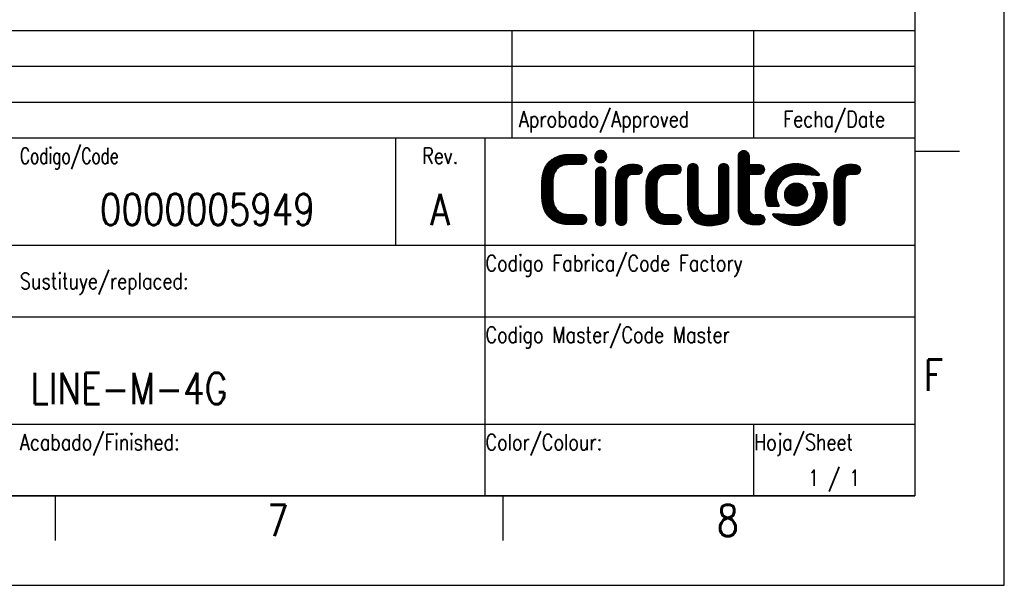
# Model space of a CAD drawing. Header units: millimetres. Extents: x 0 to 420, y 0 to 297.
# Tile 10 of 20: x 310 to 420, y 0 to 63. Entities that reach past the tile are written whole.
import ezdxf

# ---------------------------------------------------------------- set-up
doc = ezdxf.new("R2010")
doc.units = ezdxf.units.MM
doc.header["$LTSCALE"] = 23.1
doc.layers.get('0').update_dxf_attribs({"linetype": 'CONTINUOUS'})
doc.styles.get("Standard").update_dxf_attribs({"font": 'SIMPLEX.SHX', "width": 0.8})
doc.styles.add('TEXTSTYLE_2', font='SIMPLEX.SHX', dxfattribs={"width": 0.7})

msp = doc.modelspace()

# ---------------------------------------------------------------- hatches: boundary and pattern name
h = msp.add_hatch()
h.set_pattern_fill('XSEC0001', color=8, scale=0.03125, angle=45, style=0, pattern_type=0)
h.set_pattern_definition([(45, (0, 0), (-0.022097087, 0.022097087), [])])
edge = h.paths.add_edge_path()
edge.add_spline(control_points=[(374.327, 46.121), (374.327, 46.292), (374.386, 46.436), (374.506, 46.552), (374.625, 46.668), (374.764, 46.727), (374.926, 46.727), (375.094, 46.727), (375.234, 46.668), (375.345, 46.552), (375.456, 46.436), (375.512, 46.292), (375.512, 46.121), (375.512, 46.121), (375.512, 40.8), (375.512, 40.8), (375.512, 40.629), (375.456, 40.485), (375.345, 40.37), (375.234, 40.253), (375.094, 40.194), (374.926, 40.194), (374.764, 40.194), (374.625, 40.253), (374.506, 40.37), (374.386, 40.485), (374.327, 40.629), (374.327, 40.8), (374.327, 40.8), (374.327, 46.121), (374.327, 46.121)], knot_values=[0, 0, 0, 0, 1, 1, 1, 2, 2, 2, 3, 3, 3, 4, 4, 4, 5, 5, 5, 6, 6, 6, 7, 7, 7, 8, 8, 8, 9, 9, 9, 10, 10, 10, 10], degree=3, periodic=0)
edge = h.paths.add_edge_path()
edge.add_spline(control_points=[(375.593, 47.915), (375.593, 47.729), (375.527, 47.57), (375.397, 47.437), (375.267, 47.306), (375.11, 47.24), (374.926, 47.24), (374.741, 47.24), (374.584, 47.306), (374.454, 47.437), (374.323, 47.57), (374.259, 47.729), (374.259, 47.915), (374.259, 48.102), (374.323, 48.261), (374.454, 48.393), (374.584, 48.525), (374.741, 48.591), (374.926, 48.591), (375.11, 48.591), (375.267, 48.525), (375.397, 48.393), (375.527, 48.261), (375.593, 48.102), (375.593, 47.915)], knot_values=[0, 0, 0, 0, 0.3527778, 0.3527778, 0.3527778, 0.7055556, 0.7055556, 0.7055556, 1.0583333, 1.0583333, 1.0583333, 1.4111111, 1.4111111, 1.4111111, 1.7638889, 1.7638889, 1.7638889, 2.1166667, 2.1166667, 2.1166667, 2.4694444, 2.4694444, 2.4694444, 2.8222222, 2.8222222, 2.8222222, 2.8222222], degree=3, periodic=0)
edge = h.paths.add_edge_path()
edge.add_spline(control_points=[(388.064, 46.517), (388.064, 46.688), (388.12, 46.831), (388.231, 46.948), (388.342, 47.064), (388.482, 47.122), (388.651, 47.122), (388.819, 47.122), (388.961, 47.064), (389.076, 46.948), (389.191, 46.831), (389.249, 46.688), (389.249, 46.517), (389.249, 46.517), (389.249, 41.207), (389.249, 41.207), (389.249, 41.044), (389.203, 40.899), (389.111, 40.771), (389.019, 40.643), (388.896, 40.551), (388.743, 40.497), (388.168, 40.295), (387.566, 40.194), (386.937, 40.194), (386.599, 40.194), (386.287, 40.245), (385.999, 40.345), (385.711, 40.446), (385.46, 40.605), (385.246, 40.823), (385.038, 41.033), (384.885, 41.283), (384.785, 41.574), (384.685, 41.865), (384.636, 42.185), (384.636, 42.535), (384.636, 42.535), (384.636, 46.517), (384.636, 46.517), (384.636, 46.688), (384.693, 46.831), (384.808, 46.948), (384.923, 47.064), (385.065, 47.122), (385.234, 47.122), (385.395, 47.122), (385.533, 47.064), (385.648, 46.948), (385.763, 46.831), (385.821, 46.688), (385.821, 46.517), (385.821, 46.517), (385.821, 42.442), (385.821, 42.442), (385.821, 42.077), (385.918, 41.797), (386.114, 41.604), (386.309, 41.409), (386.584, 41.312), (386.937, 41.312), (387.328, 41.312), (387.703, 41.359), (388.064, 41.452), (388.064, 41.452), (388.064, 46.517), (388.064, 46.517)], knot_values=[0, 0, 0, 0, 1, 1, 1, 2, 2, 2, 3, 3, 3, 4, 4, 4, 5, 5, 5, 6, 6, 6, 7, 7, 7, 8, 8, 8, 9, 9, 9, 10, 10, 10, 11, 11, 11, 12, 12, 12, 13, 13, 13, 14, 14, 14, 15, 15, 15, 16, 16, 16, 17, 17, 17, 18, 18, 18, 19, 19, 19, 20, 20, 20, 21, 21, 21, 22, 22, 22, 22], degree=3, periodic=0)
edge = h.paths.add_edge_path()
edge.add_spline(control_points=[(373.184, 41.289), (373.07, 41.396), (372.93, 41.45), (372.762, 41.45), (372.762, 41.45), (371.353, 41.45), (371.353, 41.45), (371.353, 41.45), (371.333, 41.45), (371.333, 41.45), (371.333, 41.45), (371.333, 41.449), (371.333, 41.449), (370.773, 41.449), (370.342, 41.62), (370.039, 41.962), (369.736, 42.304), (369.585, 42.758), (369.585, 43.324), (369.585, 43.324), (369.585, 45.132), (369.585, 45.132), (369.585, 45.698), (369.736, 46.152), (370.039, 46.494), (370.342, 46.835), (370.773, 47.007), (371.333, 47.007), (371.333, 47.007), (371.333, 47.006), (371.333, 47.006), (371.333, 47.006), (371.354, 47.006), (371.354, 47.006), (371.354, 47.006), (372.762, 47.006), (372.762, 47.006), (372.937, 47.006), (373.079, 47.057), (373.19, 47.161), (373.266, 47.233), (373.313, 47.323), (373.337, 47.429), (373.348, 47.477), (373.355, 47.527), (373.355, 47.582), (373.355, 47.744), (373.299, 47.878), (373.184, 47.987), (373.07, 48.094), (372.93, 48.148), (372.762, 48.148), (372.762, 48.148), (371.333, 48.148), (371.333, 48.148), (370.888, 48.148), (370.484, 48.076), (370.12, 47.933), (369.755, 47.788), (369.443, 47.585), (369.182, 47.321), (368.921, 47.057), (368.72, 46.739), (368.578, 46.366), (368.436, 45.993), (368.365, 45.581), (368.365, 45.132), (368.365, 45.132), (368.365, 43.324), (368.365, 43.324), (368.365, 42.874), (368.436, 42.462), (368.578, 42.09), (368.72, 41.717), (368.921, 41.398), (369.182, 41.134), (369.443, 40.871), (369.755, 40.667), (370.12, 40.523), (370.484, 40.379), (370.888, 40.308), (371.333, 40.308), (371.333, 40.308), (372.762, 40.308), (372.762, 40.308), (372.937, 40.308), (373.079, 40.36), (373.19, 40.464), (373.3, 40.567), (373.355, 40.707), (373.355, 40.885), (373.355, 40.936), (373.348, 40.982), (373.337, 41.027), (373.312, 41.127), (373.263, 41.215), (373.184, 41.289)], knot_values=[0, 0, 0, 0, 0.3527778, 0.3527778, 0.3527778, 0.7055556, 0.7055556, 0.7055556, 1.0583333, 1.0583333, 1.0583333, 1.4111111, 1.4111111, 1.4111111, 1.7638889, 1.7638889, 1.7638889, 2.1166667, 2.1166667, 2.1166667, 2.4694444, 2.4694444, 2.4694444, 2.8222222, 2.8222222, 2.8222222, 3.175, 3.175, 3.175, 3.5277778, 3.5277778, 3.5277778, 3.8805556, 3.8805556, 3.8805556, 4.2333333, 4.2333333, 4.2333333, 4.5861111, 4.5861111, 4.5861111, 4.9388889, 4.9388889, 4.9388889, 5.2916667, 5.2916667, 5.2916667, 5.6444444, 5.6444444, 5.6444444, 5.9972222, 5.9972222, 5.9972222, 6.35, 6.35, 6.35, 6.7027778, 6.7027778, 6.7027778, 7.0555556, 7.0555556, 7.0555556, 7.4083333, 7.4083333, 7.4083333, 7.7611111, 7.7611111, 7.7611111, 8.1138889, 8.1138889, 8.1138889, 8.4666667, 8.4666667, 8.4666667, 8.8194444, 8.8194444, 8.8194444, 9.1722222, 9.1722222, 9.1722222, 9.525, 9.525, 9.525, 9.8777778, 9.8777778, 9.8777778, 10.2305556, 10.2305556, 10.2305556, 10.5833333, 10.5833333, 10.5833333, 10.9361111, 10.9361111, 10.9361111, 11.2888889, 11.2888889, 11.2888889, 11.2888889], degree=3, periodic=0)
edge = h.paths.add_edge_path()
edge.add_spline(control_points=[(383.735, 41.268), (383.623, 41.374), (383.485, 41.427), (383.321, 41.427), (383.321, 41.427), (382.387, 41.427), (382.387, 41.427), (382.387, 41.427), (382.316, 41.427), (382.316, 41.427), (382.316, 41.427), (382.316, 41.425), (382.316, 41.425), (381.963, 41.425), (381.689, 41.522), (381.493, 41.716), (381.298, 41.91), (381.2, 42.19), (381.2, 42.556), (381.2, 42.556), (381.2, 44.773), (381.2, 44.773), (381.2, 45.131), (381.298, 45.409), (381.493, 45.607), (381.689, 45.806), (381.963, 45.904), (382.316, 45.904), (382.316, 45.904), (382.327, 45.904), (382.327, 45.904), (382.327, 45.904), (383.308, 45.904), (383.308, 45.904), (383.477, 45.904), (383.615, 45.966), (383.723, 46.067), (383.829, 46.167), (383.883, 46.303), (383.883, 46.476), (383.883, 46.534), (383.873, 46.587), (383.857, 46.638), (383.832, 46.724), (383.786, 46.802), (383.717, 46.868), (383.606, 46.972), (383.47, 47.024), (383.308, 47.024), (383.308, 47.024), (382.316, 47.024), (382.316, 47.024), (381.633, 47.024), (381.077, 46.807), (380.647, 46.371), (380.226, 45.943), (380.015, 45.383), (380.015, 44.691), (380.015, 44.691), (380.015, 42.65), (380.015, 42.65), (380.015, 41.949), (380.226, 41.385), (380.647, 40.959), (381.077, 40.522), (381.633, 40.306), (382.316, 40.306), (382.316, 40.306), (383.321, 40.306), (383.321, 40.306), (383.492, 40.306), (383.632, 40.356), (383.74, 40.458), (383.813, 40.526), (383.859, 40.612), (383.883, 40.713), (383.894, 40.762), (383.902, 40.814), (383.902, 40.872), (383.902, 41.031), (383.847, 41.163), (383.735, 41.268)], knot_values=[0, 0, 0, 0, 0.3527778, 0.3527778, 0.3527778, 0.7055556, 0.7055556, 0.7055556, 1.0583333, 1.0583333, 1.0583333, 1.4111111, 1.4111111, 1.4111111, 1.7638889, 1.7638889, 1.7638889, 2.1166667, 2.1166667, 2.1166667, 2.4694444, 2.4694444, 2.4694444, 2.8222222, 2.8222222, 2.8222222, 3.175, 3.175, 3.175, 3.5277778, 3.5277778, 3.5277778, 3.8805556, 3.8805556, 3.8805556, 4.2333333, 4.2333333, 4.2333333, 4.5861111, 4.5861111, 4.5861111, 4.9388889, 4.9388889, 4.9388889, 5.2916667, 5.2916667, 5.2916667, 5.6444444, 5.6444444, 5.6444444, 5.9972222, 5.9972222, 5.9972222, 6.35, 6.35, 6.35, 6.7027778, 6.7027778, 6.7027778, 7.0555556, 7.0555556, 7.0555556, 7.4083333, 7.4083333, 7.4083333, 7.7611111, 7.7611111, 7.7611111, 8.1138889, 8.1138889, 8.1138889, 8.4666667, 8.4666667, 8.4666667, 8.8194444, 8.8194444, 8.8194444, 9.1722222, 9.1722222, 9.1722222, 9.525, 9.525, 9.525, 9.525], degree=3, periodic=0)
edge = h.paths.add_edge_path()
edge.add_spline(control_points=[(377.814, 40.8), (377.814, 41.11), (377.814, 45.225), (377.814, 45.225), (377.814, 45.622), (378.056, 45.904), (378.484, 45.904), (378.484, 45.904), (378.832, 45.892), (378.991, 45.892), (379.332, 45.892), (379.566, 46.118), (379.566, 46.447), (379.566, 46.775), (379.327, 46.988), (378.991, 47.024), (378.85, 47.039), (378.484, 47.053), (378.484, 47.053), (377.258, 47.053), (376.629, 46.31), (376.629, 45.143), (376.629, 45.143), (376.629, 41.101), (376.629, 40.8), (376.629, 40.493), (376.871, 40.194), (377.22, 40.194), (377.569, 40.194), (377.814, 40.493), (377.814, 40.8)], knot_values=[0, 0, 0, 0, 1, 1, 1, 2, 2, 2, 3, 3, 3, 4, 4, 4, 5, 5, 5, 6, 6, 6, 7, 7, 7, 8, 8, 8, 9, 9, 9, 10, 10, 10, 10], degree=3, periodic=0)
edge = h.paths.add_edge_path()
edge.add_spline(control_points=[(402.173, 40.8), (402.173, 41.11), (402.173, 45.225), (402.173, 45.225), (402.173, 45.622), (402.416, 45.904), (402.843, 45.904), (402.843, 45.904), (403.191, 45.892), (403.35, 45.892), (403.691, 45.892), (403.925, 46.118), (403.925, 46.447), (403.925, 46.775), (403.687, 46.988), (403.35, 47.024), (403.209, 47.039), (402.843, 47.053), (402.843, 47.053), (401.617, 47.053), (400.988, 46.31), (400.988, 45.143), (400.988, 45.143), (400.988, 41.101), (400.988, 40.8), (400.988, 40.493), (401.23, 40.194), (401.579, 40.194), (401.928, 40.194), (402.173, 40.493), (402.173, 40.8)], knot_values=[0, 0, 0, 0, 1, 1, 1, 2, 2, 2, 3, 3, 3, 4, 4, 4, 5, 5, 5, 6, 6, 6, 7, 7, 7, 8, 8, 8, 9, 9, 9, 10, 10, 10, 10], degree=3, periodic=0)
edge = h.paths.add_edge_path()
edge.add_spline(control_points=[(393.033, 41.31), (393.021, 41.319), (393.011, 41.33), (392.998, 41.338), (392.998, 41.338), (392.997, 41.338), (392.997, 41.338), (392.906, 41.395), (392.794, 41.427), (392.666, 41.427), (392.598, 41.427), (392.496, 41.425), (392.402, 41.422), (392.273, 41.419), (392.158, 41.415), (392.158, 41.415), (391.766, 41.415), (391.53, 41.653), (391.494, 41.999), (391.491, 42.029), (391.489, 42.058), (391.489, 42.089), (391.489, 42.091), (391.489, 42.092), (391.489, 42.094), (391.489, 42.094), (391.489, 44.681), (391.489, 45.899), (391.489, 45.899), (392.604, 45.899), (392.604, 45.899), (392.92, 45.899), (393.203, 46.119), (393.203, 46.459), (393.203, 46.799), (392.941, 47.019), (392.604, 47.019), (392.604, 47.019), (391.489, 47.019), (391.489, 47.019), (391.489, 47.019), (391.489, 47.98), (391.489, 47.98), (391.489, 48.151), (391.431, 48.295), (391.316, 48.411), (391.201, 48.528), (391.063, 48.586), (390.902, 48.586), (390.733, 48.586), (390.591, 48.528), (390.476, 48.411), (390.361, 48.295), (390.303, 48.151), (390.303, 47.98), (390.303, 47.98), (390.303, 46.442), (390.303, 46.442), (390.303, 46.442), (390.303, 42.176), (390.303, 42.176), (390.303, 41.891), (390.341, 41.632), (390.416, 41.402), (390.42, 41.39), (390.424, 41.377), (390.428, 41.365), (390.433, 41.352), (390.439, 41.339), (390.444, 41.326), (390.603, 40.897), (390.898, 40.581), (391.328, 40.41), (391.549, 40.322), (391.807, 40.274), (392.1, 40.268), (392.12, 40.267), (392.138, 40.266), (392.158, 40.266), (392.158, 40.266), (392.524, 40.279), (392.666, 40.295), (393.002, 40.331), (393.241, 40.544), (393.241, 40.872), (393.241, 41.06), (393.162, 41.212), (393.033, 41.31)], knot_values=[0, 0, 0, 0, 1, 1, 1, 2, 2, 2, 3, 3, 3, 4, 4, 4, 5, 5, 5, 6, 6, 6, 7, 7, 7, 8, 8, 8, 9, 9, 9, 10, 10, 10, 11, 11, 11, 12, 12, 12, 13, 13, 13, 14, 14, 14, 15, 15, 15, 16, 16, 16, 17, 17, 17, 18, 18, 18, 19, 19, 19, 20, 20, 20, 21, 21, 21, 22, 22, 22, 23, 23, 23, 24, 24, 24, 25, 25, 25, 26, 26, 26, 27, 27, 27, 28, 28, 28, 29, 29, 29, 29], degree=3, periodic=0)
edge = h.paths.add_edge_path()
edge.add_spline(control_points=[(394.508, 43.665), (394.508, 44.902), (395.451, 45.905), (396.945, 45.905), (397.582, 45.905), (398.718, 45.83), (399.224, 45.792), (399.331, 45.784), (399.384, 45.904), (399.32, 45.979), (398.72, 46.679), (397.709, 47.137), (396.748, 47.137), (394.851, 47.137), (393.314, 45.583), (393.314, 43.665), (393.314, 43.247), (393.387, 42.847), (393.521, 42.476), (393.554, 42.384), (393.629, 42.322), (393.733, 42.322), (393.733, 42.322), (394.74, 42.322), (394.74, 42.322), (394.836, 42.322), (394.881, 42.424), (394.837, 42.497), (394.629, 42.838), (394.508, 43.237), (394.508, 43.665)], knot_values=[0, 0, 0, 0, 1, 1, 1, 2, 2, 2, 3, 3, 3, 4, 4, 4, 5, 5, 5, 6, 6, 6, 7, 7, 7, 8, 8, 8, 9, 9, 9, 10, 10, 10, 10], degree=3, periodic=0)
edge = h.paths.add_edge_path()
edge.add_spline(control_points=[(396.748, 42.378), (397.451, 42.378), (398.022, 42.954), (398.022, 43.665), (398.022, 44.377), (397.451, 44.953), (396.748, 44.953), (396.044, 44.953), (395.474, 44.377), (395.474, 43.665), (395.474, 42.954), (396.044, 42.378), (396.748, 42.378)], knot_values=[0, 0, 0, 0, 1, 1, 1, 2, 2, 2, 3, 3, 3, 4, 4, 4, 4], degree=3, periodic=0)
edge = h.paths.add_edge_path()
edge.add_spline(control_points=[(398.987, 43.665), (398.987, 42.428), (398.044, 41.426), (396.55, 41.426), (395.914, 41.426), (394.778, 41.501), (394.272, 41.539), (394.165, 41.546), (394.112, 41.426), (394.176, 41.352), (394.775, 40.652), (395.787, 40.194), (396.748, 40.194), (398.644, 40.194), (400.182, 41.748), (400.182, 43.665), (400.182, 44.083), (400.109, 44.484), (399.975, 44.855), (399.942, 44.947), (399.867, 45.009), (399.762, 45.009), (399.762, 45.009), (398.756, 45.009), (398.756, 45.009), (398.66, 45.009), (398.614, 44.907), (398.659, 44.833), (398.867, 44.493), (398.987, 44.093), (398.987, 43.665)], knot_values=[0, 0, 0, 0, 1, 1, 1, 2, 2, 2, 3, 3, 3, 4, 4, 4, 5, 5, 5, 6, 6, 6, 7, 7, 7, 8, 8, 8, 9, 9, 9, 10, 10, 10, 10], degree=3, periodic=0)

# ---------------------------------------------------------------- linework, layer by layer
at = {"color": 7}
for p, q in [((420, 0), (420, 297)), ((410, 287), (410, 10)), ((235, 62), (410, 62)), ((365, 62), (365, 50)), ((392, 62), (392, 50)), ((410, 62), (410, 50)), ((235, 58), (410, 58)), ((235, 54), (410, 54)), ((235, 50), (410, 50)), ((235, 50), (410, 50)), ((352, 50), (352, 38)), ((362, 50), (362, 10)), ((410, 50), (410, 10)), ((415, 48.462), (410.017, 48.462)), ((288, 38), (410, 38)), ((257, 30), (410, 30)), ((235, 18), (410, 18)), ((392, 18), (392, 10)), ((410, 10), (25, 10)), ((235, 10), (410, 10)), ((314, 10), (314, 5)), ((364, 10), (364, 5)), ((0, 0), (420, 0))]:
    msp.add_line(p, q, dxfattribs=at)
for points, knots in [([(375.593, 47.915), (375.593, 47.729), (375.527, 47.57), (375.397, 47.437), (375.267, 47.306), (375.11, 47.24), (374.926, 47.24), (374.741, 47.24), (374.584, 47.306), (374.454, 47.437), (374.323, 47.57), (374.259, 47.729), (374.259, 47.915), (374.259, 48.102), (374.323, 48.261), (374.454, 48.393), (374.584, 48.525), (374.741, 48.591), (374.926, 48.591), (375.11, 48.591), (375.267, 48.525), (375.397, 48.393), (375.527, 48.261), (375.593, 48.102), (375.593, 47.915)], [0, 0, 0, 0, 0.3527778, 0.3527778, 0.3527778, 0.7055556, 0.7055556, 0.7055556, 1.0583333, 1.0583333, 1.0583333, 1.4111111, 1.4111111, 1.4111111, 1.7638889, 1.7638889, 1.7638889, 2.1166667, 2.1166667, 2.1166667, 2.4694444, 2.4694444, 2.4694444, 2.8222222, 2.8222222, 2.8222222, 2.8222222]), ([(375.593, 47.915), (375.593, 47.729), (375.527, 47.57), (375.397, 47.437), (375.267, 47.306), (375.11, 47.24), (374.926, 47.24), (374.741, 47.24), (374.584, 47.306), (374.454, 47.437), (374.323, 47.57), (374.259, 47.729), (374.259, 47.915), (374.259, 48.102), (374.323, 48.261), (374.454, 48.393), (374.584, 48.525), (374.741, 48.591), (374.926, 48.591), (375.11, 48.591), (375.267, 48.525), (375.397, 48.393), (375.527, 48.261), (375.593, 48.102), (375.593, 47.915)], [0, 0, 0, 0, 1, 1, 1, 2, 2, 2, 3, 3, 3, 4, 4, 4, 5, 5, 5, 6, 6, 6, 7, 7, 7, 8, 8, 8, 8]), ([(393.033, 41.31), (393.021, 41.319), (393.011, 41.33), (392.998, 41.338), (392.998, 41.338), (392.997, 41.338), (392.997, 41.338), (392.906, 41.395), (392.794, 41.427), (392.666, 41.427), (392.598, 41.427), (392.496, 41.425), (392.402, 41.422), (392.273, 41.419), (392.158, 41.415), (392.158, 41.415), (391.766, 41.415), (391.53, 41.653), (391.494, 41.999), (391.491, 42.029), (391.489, 42.058), (391.489, 42.089), (391.489, 42.091), (391.489, 42.092), (391.489, 42.094), (391.489, 42.094), (391.489, 44.681), (391.489, 45.899), (391.489, 45.899), (392.604, 45.899), (392.604, 45.899), (392.92, 45.899), (393.203, 46.119), (393.203, 46.459), (393.203, 46.799), (392.941, 47.019), (392.604, 47.019), (392.604, 47.019), (391.489, 47.019), (391.489, 47.019), (391.489, 47.019), (391.489, 47.98), (391.489, 47.98), (391.489, 48.151), (391.431, 48.295), (391.316, 48.411), (391.201, 48.528), (391.063, 48.586), (390.902, 48.586), (390.733, 48.586), (390.591, 48.528), (390.476, 48.411), (390.361, 48.295), (390.303, 48.151), (390.303, 47.98), (390.303, 47.98), (390.303, 46.442), (390.303, 46.442), (390.303, 46.442), (390.303, 42.176), (390.303, 42.176), (390.303, 41.891), (390.341, 41.632), (390.416, 41.402), (390.42, 41.39), (390.424, 41.377), (390.428, 41.365), (390.433, 41.352), (390.439, 41.339), (390.444, 41.326), (390.603, 40.897), (390.898, 40.581), (391.328, 40.41), (391.549, 40.322), (391.807, 40.274), (392.1, 40.268), (392.12, 40.267), (392.138, 40.266), (392.158, 40.266), (392.158, 40.266), (392.524, 40.279), (392.666, 40.295), (393.002, 40.331), (393.241, 40.544), (393.241, 40.872), (393.241, 41.06), (393.162, 41.212), (393.033, 41.31)], [0, 0, 0, 0, 1, 1, 1, 2, 2, 2, 3, 3, 3, 4, 4, 4, 5, 5, 5, 6, 6, 6, 7, 7, 7, 8, 8, 8, 9, 9, 9, 10, 10, 10, 11, 11, 11, 12, 12, 12, 13, 13, 13, 14, 14, 14, 15, 15, 15, 16, 16, 16, 17, 17, 17, 18, 18, 18, 19, 19, 19, 20, 20, 20, 21, 21, 21, 22, 22, 22, 23, 23, 23, 24, 24, 24, 25, 25, 25, 26, 26, 26, 27, 27, 27, 28, 28, 28, 29, 29, 29, 29]), ([(393.033, 41.31), (393.021, 41.319), (393.011, 41.33), (392.998, 41.338), (392.998, 41.338), (392.997, 41.338), (392.997, 41.338), (392.906, 41.395), (392.794, 41.427), (392.666, 41.427), (392.598, 41.427), (392.496, 41.425), (392.402, 41.422), (392.273, 41.419), (392.158, 41.415), (392.158, 41.415), (391.766, 41.415), (391.53, 41.653), (391.494, 41.999), (391.491, 42.029), (391.489, 42.058), (391.489, 42.089), (391.489, 42.091), (391.489, 42.092), (391.489, 42.094), (391.489, 42.094), (391.489, 44.681), (391.489, 45.899), (391.489, 45.899), (392.604, 45.899), (392.604, 45.899), (392.92, 45.899), (393.203, 46.119), (393.203, 46.459), (393.203, 46.799), (392.941, 47.019), (392.604, 47.019), (392.604, 47.019), (391.489, 47.019), (391.489, 47.019), (391.489, 47.019), (391.489, 47.98), (391.489, 47.98), (391.489, 48.151), (391.431, 48.295), (391.316, 48.411), (391.201, 48.528), (391.063, 48.586), (390.902, 48.586), (390.733, 48.586), (390.591, 48.528), (390.476, 48.411), (390.361, 48.295), (390.303, 48.151), (390.303, 47.98), (390.303, 47.98), (390.303, 46.442), (390.303, 46.442), (390.303, 46.442), (390.303, 42.176), (390.303, 42.176), (390.303, 41.891), (390.341, 41.632), (390.416, 41.402), (390.42, 41.39), (390.424, 41.377), (390.428, 41.365), (390.433, 41.352), (390.439, 41.339), (390.444, 41.326), (390.603, 40.897), (390.898, 40.581), (391.328, 40.41), (391.549, 40.322), (391.807, 40.274), (392.1, 40.268), (392.12, 40.267), (392.138, 40.266), (392.158, 40.266), (392.158, 40.266), (392.524, 40.279), (392.666, 40.295), (393.002, 40.331), (393.241, 40.544), (393.241, 40.872), (393.241, 41.06), (393.162, 41.212), (393.033, 41.31)], [0, 0, 0, 0, 1, 1, 1, 2, 2, 2, 3, 3, 3, 4, 4, 4, 5, 5, 5, 6, 6, 6, 7, 7, 7, 8, 8, 8, 9, 9, 9, 10, 10, 10, 11, 11, 11, 12, 12, 12, 13, 13, 13, 14, 14, 14, 15, 15, 15, 16, 16, 16, 17, 17, 17, 18, 18, 18, 19, 19, 19, 20, 20, 20, 21, 21, 21, 22, 22, 22, 23, 23, 23, 24, 24, 24, 25, 25, 25, 26, 26, 26, 27, 27, 27, 28, 28, 28, 29, 29, 29, 29]), ([(373.184, 41.289), (373.07, 41.396), (372.93, 41.45), (372.762, 41.45), (372.762, 41.45), (371.353, 41.45), (371.353, 41.45), (371.353, 41.45), (371.333, 41.45), (371.333, 41.45), (371.333, 41.45), (371.333, 41.449), (371.333, 41.449), (370.773, 41.449), (370.342, 41.62), (370.039, 41.962), (369.736, 42.304), (369.585, 42.758), (369.585, 43.324), (369.585, 43.324), (369.585, 45.132), (369.585, 45.132), (369.585, 45.698), (369.736, 46.152), (370.039, 46.494), (370.342, 46.835), (370.773, 47.007), (371.333, 47.007), (371.333, 47.007), (371.333, 47.006), (371.333, 47.006), (371.333, 47.006), (371.354, 47.006), (371.354, 47.006), (371.354, 47.006), (372.762, 47.006), (372.762, 47.006), (372.937, 47.006), (373.079, 47.057), (373.19, 47.161), (373.266, 47.233), (373.313, 47.323), (373.337, 47.429), (373.348, 47.477), (373.355, 47.527), (373.355, 47.582), (373.355, 47.744), (373.299, 47.878), (373.184, 47.987), (373.07, 48.094), (372.93, 48.148), (372.762, 48.148), (372.762, 48.148), (371.333, 48.148), (371.333, 48.148), (370.888, 48.148), (370.484, 48.076), (370.12, 47.933), (369.755, 47.788), (369.443, 47.585), (369.182, 47.321), (368.921, 47.057), (368.72, 46.739), (368.578, 46.366), (368.436, 45.993), (368.365, 45.581), (368.365, 45.132), (368.365, 45.132), (368.365, 43.324), (368.365, 43.324), (368.365, 42.874), (368.436, 42.462), (368.578, 42.09), (368.72, 41.717), (368.921, 41.398), (369.182, 41.134), (369.443, 40.871), (369.755, 40.667), (370.12, 40.523), (370.484, 40.379), (370.888, 40.308), (371.333, 40.308), (371.333, 40.308), (372.762, 40.308), (372.762, 40.308), (372.937, 40.308), (373.079, 40.36), (373.19, 40.464), (373.3, 40.567), (373.355, 40.707), (373.355, 40.885), (373.355, 40.936), (373.348, 40.982), (373.337, 41.027), (373.312, 41.127), (373.263, 41.215), (373.184, 41.289)], [0, 0, 0, 0, 0.3527778, 0.3527778, 0.3527778, 0.7055556, 0.7055556, 0.7055556, 1.0583333, 1.0583333, 1.0583333, 1.4111111, 1.4111111, 1.4111111, 1.7638889, 1.7638889, 1.7638889, 2.1166667, 2.1166667, 2.1166667, 2.4694444, 2.4694444, 2.4694444, 2.8222222, 2.8222222, 2.8222222, 3.175, 3.175, 3.175, 3.5277778, 3.5277778, 3.5277778, 3.8805556, 3.8805556, 3.8805556, 4.2333333, 4.2333333, 4.2333333, 4.5861111, 4.5861111, 4.5861111, 4.9388889, 4.9388889, 4.9388889, 5.2916667, 5.2916667, 5.2916667, 5.6444444, 5.6444444, 5.6444444, 5.9972222, 5.9972222, 5.9972222, 6.35, 6.35, 6.35, 6.7027778, 6.7027778, 6.7027778, 7.0555556, 7.0555556, 7.0555556, 7.4083333, 7.4083333, 7.4083333, 7.7611111, 7.7611111, 7.7611111, 8.1138889, 8.1138889, 8.1138889, 8.4666667, 8.4666667, 8.4666667, 8.8194444, 8.8194444, 8.8194444, 9.1722222, 9.1722222, 9.1722222, 9.525, 9.525, 9.525, 9.8777778, 9.8777778, 9.8777778, 10.2305556, 10.2305556, 10.2305556, 10.5833333, 10.5833333, 10.5833333, 10.9361111, 10.9361111, 10.9361111, 11.2888889, 11.2888889, 11.2888889, 11.2888889]), ([(373.184, 41.289), (373.07, 41.396), (372.93, 41.45), (372.762, 41.45), (372.762, 41.45), (371.353, 41.45), (371.353, 41.45), (371.353, 41.45), (371.333, 41.45), (371.333, 41.45), (371.333, 41.45), (371.333, 41.449), (371.333, 41.449), (370.773, 41.449), (370.342, 41.62), (370.039, 41.962), (369.736, 42.304), (369.585, 42.758), (369.585, 43.324), (369.585, 43.324), (369.585, 45.132), (369.585, 45.132), (369.585, 45.698), (369.736, 46.152), (370.039, 46.494), (370.342, 46.835), (370.773, 47.007), (371.333, 47.007), (371.333, 47.007), (371.333, 47.006), (371.333, 47.006), (371.333, 47.006), (371.354, 47.006), (371.354, 47.006), (371.354, 47.006), (372.762, 47.006), (372.762, 47.006), (372.937, 47.006), (373.079, 47.057), (373.19, 47.161), (373.266, 47.233), (373.313, 47.323), (373.337, 47.429), (373.348, 47.477), (373.355, 47.527), (373.355, 47.582), (373.355, 47.744), (373.299, 47.878), (373.184, 47.987), (373.07, 48.094), (372.93, 48.148), (372.762, 48.148), (372.762, 48.148), (371.333, 48.148), (371.333, 48.148), (370.888, 48.148), (370.484, 48.076), (370.12, 47.933), (369.755, 47.788), (369.443, 47.585), (369.182, 47.321), (368.921, 47.057), (368.72, 46.739), (368.578, 46.366), (368.436, 45.993), (368.365, 45.581), (368.365, 45.132), (368.365, 45.132), (368.365, 43.324), (368.365, 43.324), (368.365, 42.874), (368.436, 42.462), (368.578, 42.09), (368.72, 41.717), (368.921, 41.398), (369.182, 41.134), (369.443, 40.871), (369.755, 40.667), (370.12, 40.523), (370.484, 40.379), (370.888, 40.308), (371.333, 40.308), (371.333, 40.308), (372.762, 40.308), (372.762, 40.308), (372.937, 40.308), (373.079, 40.36), (373.19, 40.464), (373.3, 40.567), (373.355, 40.707), (373.355, 40.885), (373.355, 40.936), (373.348, 40.982), (373.337, 41.027), (373.312, 41.127), (373.263, 41.215), (373.184, 41.289)], [0, 0, 0, 0, 1, 1, 1, 2, 2, 2, 3, 3, 3, 4, 4, 4, 5, 5, 5, 6, 6, 6, 7, 7, 7, 8, 8, 8, 9, 9, 9, 10, 10, 10, 11, 11, 11, 12, 12, 12, 13, 13, 13, 14, 14, 14, 15, 15, 15, 16, 16, 16, 17, 17, 17, 18, 18, 18, 19, 19, 19, 20, 20, 20, 21, 21, 21, 22, 22, 22, 23, 23, 23, 24, 24, 24, 25, 25, 25, 26, 26, 26, 27, 27, 27, 28, 28, 28, 29, 29, 29, 30, 30, 30, 31, 31, 31, 32, 32, 32, 32]), ([(374.327, 46.121), (374.327, 46.292), (374.386, 46.436), (374.506, 46.552), (374.625, 46.668), (374.764, 46.727), (374.926, 46.727), (375.094, 46.727), (375.234, 46.668), (375.345, 46.552), (375.456, 46.436), (375.512, 46.292), (375.512, 46.121), (375.512, 46.121), (375.512, 40.8), (375.512, 40.8), (375.512, 40.629), (375.456, 40.485), (375.345, 40.37), (375.234, 40.253), (375.094, 40.194), (374.926, 40.194), (374.764, 40.194), (374.625, 40.253), (374.506, 40.37), (374.386, 40.485), (374.327, 40.629), (374.327, 40.8), (374.327, 40.8), (374.327, 46.121), (374.327, 46.121)], [0, 0, 0, 0, 1, 1, 1, 2, 2, 2, 3, 3, 3, 4, 4, 4, 5, 5, 5, 6, 6, 6, 7, 7, 7, 8, 8, 8, 9, 9, 9, 10, 10, 10, 10]), ([(374.327, 46.121), (374.327, 46.292), (374.386, 46.436), (374.506, 46.552), (374.625, 46.668), (374.764, 46.727), (374.926, 46.727), (375.094, 46.727), (375.234, 46.668), (375.345, 46.552), (375.456, 46.436), (375.512, 46.292), (375.512, 46.121), (375.512, 46.121), (375.512, 40.8), (375.512, 40.8), (375.512, 40.629), (375.456, 40.485), (375.345, 40.37), (375.234, 40.253), (375.094, 40.194), (374.926, 40.194), (374.764, 40.194), (374.625, 40.253), (374.506, 40.37), (374.386, 40.485), (374.327, 40.629), (374.327, 40.8), (374.327, 40.8), (374.327, 46.121), (374.327, 46.121)], [0, 0, 0, 0, 1, 1, 1, 2, 2, 2, 3, 3, 3, 4, 4, 4, 5, 5, 5, 6, 6, 6, 7, 7, 7, 8, 8, 8, 9, 9, 9, 10, 10, 10, 10]), ([(377.814, 40.8), (377.814, 41.11), (377.814, 45.225), (377.814, 45.225), (377.814, 45.622), (378.056, 45.904), (378.484, 45.904), (378.484, 45.904), (378.832, 45.892), (378.991, 45.892), (379.332, 45.892), (379.566, 46.118), (379.566, 46.447), (379.566, 46.775), (379.327, 46.988), (378.991, 47.024), (378.85, 47.039), (378.484, 47.053), (378.484, 47.053), (377.258, 47.053), (376.629, 46.31), (376.629, 45.143), (376.629, 45.143), (376.629, 41.101), (376.629, 40.8), (376.629, 40.493), (376.871, 40.194), (377.22, 40.194), (377.569, 40.194), (377.814, 40.493), (377.814, 40.8)], [0, 0, 0, 0, 1, 1, 1, 2, 2, 2, 3, 3, 3, 4, 4, 4, 5, 5, 5, 6, 6, 6, 7, 7, 7, 8, 8, 8, 9, 9, 9, 10, 10, 10, 10]), ([(377.814, 40.8), (377.814, 41.11), (377.814, 45.225), (377.814, 45.225), (377.814, 45.622), (378.056, 45.904), (378.484, 45.904), (378.484, 45.904), (378.832, 45.892), (378.991, 45.892), (379.332, 45.892), (379.566, 46.118), (379.566, 46.447), (379.566, 46.775), (379.327, 46.988), (378.991, 47.024), (378.85, 47.039), (378.484, 47.053), (378.484, 47.053), (377.258, 47.053), (376.629, 46.31), (376.629, 45.143), (376.629, 45.143), (376.629, 41.101), (376.629, 40.8), (376.629, 40.493), (376.871, 40.194), (377.22, 40.194), (377.569, 40.194), (377.814, 40.493), (377.814, 40.8)], [0, 0, 0, 0, 1, 1, 1, 2, 2, 2, 3, 3, 3, 4, 4, 4, 5, 5, 5, 6, 6, 6, 7, 7, 7, 8, 8, 8, 9, 9, 9, 10, 10, 10, 10]), ([(383.735, 41.268), (383.623, 41.374), (383.485, 41.427), (383.321, 41.427), (383.321, 41.427), (382.387, 41.427), (382.387, 41.427), (382.387, 41.427), (382.316, 41.427), (382.316, 41.427), (382.316, 41.427), (382.316, 41.425), (382.316, 41.425), (381.963, 41.425), (381.689, 41.522), (381.493, 41.716), (381.298, 41.91), (381.2, 42.19), (381.2, 42.556), (381.2, 42.556), (381.2, 44.773), (381.2, 44.773), (381.2, 45.131), (381.298, 45.409), (381.493, 45.607), (381.689, 45.806), (381.963, 45.904), (382.316, 45.904), (382.316, 45.904), (382.327, 45.904), (382.327, 45.904), (382.327, 45.904), (383.308, 45.904), (383.308, 45.904), (383.477, 45.904), (383.615, 45.966), (383.723, 46.067), (383.829, 46.167), (383.883, 46.303), (383.883, 46.476), (383.883, 46.534), (383.873, 46.587), (383.857, 46.638), (383.832, 46.724), (383.786, 46.802), (383.717, 46.868), (383.606, 46.972), (383.47, 47.024), (383.308, 47.024), (383.308, 47.024), (382.316, 47.024), (382.316, 47.024), (381.633, 47.024), (381.077, 46.807), (380.647, 46.371), (380.226, 45.943), (380.015, 45.383), (380.015, 44.691), (380.015, 44.691), (380.015, 42.65), (380.015, 42.65), (380.015, 41.949), (380.226, 41.385), (380.647, 40.959), (381.077, 40.522), (381.633, 40.306), (382.316, 40.306), (382.316, 40.306), (383.321, 40.306), (383.321, 40.306), (383.492, 40.306), (383.632, 40.356), (383.74, 40.458), (383.813, 40.526), (383.859, 40.612), (383.883, 40.713), (383.894, 40.762), (383.902, 40.814), (383.902, 40.872), (383.902, 41.031), (383.847, 41.163), (383.735, 41.268)], [0, 0, 0, 0, 0.3527778, 0.3527778, 0.3527778, 0.7055556, 0.7055556, 0.7055556, 1.0583333, 1.0583333, 1.0583333, 1.4111111, 1.4111111, 1.4111111, 1.7638889, 1.7638889, 1.7638889, 2.1166667, 2.1166667, 2.1166667, 2.4694444, 2.4694444, 2.4694444, 2.8222222, 2.8222222, 2.8222222, 3.175, 3.175, 3.175, 3.5277778, 3.5277778, 3.5277778, 3.8805556, 3.8805556, 3.8805556, 4.2333333, 4.2333333, 4.2333333, 4.5861111, 4.5861111, 4.5861111, 4.9388889, 4.9388889, 4.9388889, 5.2916667, 5.2916667, 5.2916667, 5.6444444, 5.6444444, 5.6444444, 5.9972222, 5.9972222, 5.9972222, 6.35, 6.35, 6.35, 6.7027778, 6.7027778, 6.7027778, 7.0555556, 7.0555556, 7.0555556, 7.4083333, 7.4083333, 7.4083333, 7.7611111, 7.7611111, 7.7611111, 8.1138889, 8.1138889, 8.1138889, 8.4666667, 8.4666667, 8.4666667, 8.8194444, 8.8194444, 8.8194444, 9.1722222, 9.1722222, 9.1722222, 9.525, 9.525, 9.525, 9.525]), ([(383.735, 41.268), (383.623, 41.374), (383.485, 41.427), (383.321, 41.427), (383.321, 41.427), (382.387, 41.427), (382.387, 41.427), (382.387, 41.427), (382.316, 41.427), (382.316, 41.427), (382.316, 41.427), (382.316, 41.425), (382.316, 41.425), (381.963, 41.425), (381.689, 41.522), (381.493, 41.716), (381.298, 41.91), (381.2, 42.19), (381.2, 42.556), (381.2, 42.556), (381.2, 44.773), (381.2, 44.773), (381.2, 45.131), (381.298, 45.409), (381.493, 45.607), (381.689, 45.806), (381.963, 45.904), (382.316, 45.904), (382.316, 45.904), (382.327, 45.904), (382.327, 45.904), (382.327, 45.904), (383.308, 45.904), (383.308, 45.904), (383.477, 45.904), (383.615, 45.966), (383.723, 46.067), (383.829, 46.167), (383.883, 46.303), (383.883, 46.476), (383.883, 46.534), (383.873, 46.587), (383.857, 46.638), (383.832, 46.724), (383.786, 46.802), (383.717, 46.868), (383.606, 46.972), (383.47, 47.024), (383.308, 47.024), (383.308, 47.024), (382.316, 47.024), (382.316, 47.024), (381.633, 47.024), (381.077, 46.807), (380.647, 46.371), (380.226, 45.943), (380.015, 45.383), (380.015, 44.691), (380.015, 44.691), (380.015, 42.65), (380.015, 42.65), (380.015, 41.949), (380.226, 41.385), (380.647, 40.959), (381.077, 40.522), (381.633, 40.306), (382.316, 40.306), (382.316, 40.306), (383.321, 40.306), (383.321, 40.306), (383.492, 40.306), (383.632, 40.356), (383.74, 40.458), (383.813, 40.526), (383.859, 40.612), (383.883, 40.713), (383.894, 40.762), (383.902, 40.814), (383.902, 40.872), (383.902, 41.031), (383.847, 41.163), (383.735, 41.268)], [0, 0, 0, 0, 1, 1, 1, 2, 2, 2, 3, 3, 3, 4, 4, 4, 5, 5, 5, 6, 6, 6, 7, 7, 7, 8, 8, 8, 9, 9, 9, 10, 10, 10, 11, 11, 11, 12, 12, 12, 13, 13, 13, 14, 14, 14, 15, 15, 15, 16, 16, 16, 17, 17, 17, 18, 18, 18, 19, 19, 19, 20, 20, 20, 21, 21, 21, 22, 22, 22, 23, 23, 23, 24, 24, 24, 25, 25, 25, 26, 26, 26, 27, 27, 27, 27]), ([(388.064, 46.517), (388.064, 46.688), (388.12, 46.831), (388.231, 46.948), (388.342, 47.064), (388.482, 47.122), (388.651, 47.122), (388.819, 47.122), (388.961, 47.064), (389.076, 46.948), (389.191, 46.831), (389.249, 46.688), (389.249, 46.517), (389.249, 46.517), (389.249, 41.207), (389.249, 41.207), (389.249, 41.044), (389.203, 40.899), (389.111, 40.771), (389.019, 40.643), (388.896, 40.551), (388.743, 40.497), (388.168, 40.295), (387.566, 40.194), (386.937, 40.194), (386.599, 40.194), (386.287, 40.245), (385.999, 40.345), (385.711, 40.446), (385.46, 40.605), (385.246, 40.823), (385.038, 41.033), (384.885, 41.283), (384.785, 41.574), (384.685, 41.865), (384.636, 42.185), (384.636, 42.535), (384.636, 42.535), (384.636, 46.517), (384.636, 46.517), (384.636, 46.688), (384.693, 46.831), (384.808, 46.948), (384.923, 47.064), (385.065, 47.122), (385.234, 47.122), (385.395, 47.122), (385.533, 47.064), (385.648, 46.948), (385.763, 46.831), (385.821, 46.688), (385.821, 46.517), (385.821, 46.517), (385.821, 42.442), (385.821, 42.442), (385.821, 42.077), (385.918, 41.797), (386.114, 41.604), (386.309, 41.409), (386.584, 41.312), (386.937, 41.312), (387.328, 41.312), (387.703, 41.359), (388.064, 41.452), (388.064, 41.452), (388.064, 46.517), (388.064, 46.517)], [0, 0, 0, 0, 1, 1, 1, 2, 2, 2, 3, 3, 3, 4, 4, 4, 5, 5, 5, 6, 6, 6, 7, 7, 7, 8, 8, 8, 9, 9, 9, 10, 10, 10, 11, 11, 11, 12, 12, 12, 13, 13, 13, 14, 14, 14, 15, 15, 15, 16, 16, 16, 17, 17, 17, 18, 18, 18, 19, 19, 19, 20, 20, 20, 21, 21, 21, 22, 22, 22, 22]), ([(388.064, 46.517), (388.064, 46.688), (388.12, 46.831), (388.231, 46.948), (388.342, 47.064), (388.482, 47.122), (388.651, 47.122), (388.819, 47.122), (388.961, 47.064), (389.076, 46.948), (389.191, 46.831), (389.249, 46.688), (389.249, 46.517), (389.249, 46.517), (389.249, 41.207), (389.249, 41.207), (389.249, 41.044), (389.203, 40.899), (389.111, 40.771), (389.019, 40.643), (388.896, 40.551), (388.743, 40.497), (388.168, 40.295), (387.566, 40.194), (386.937, 40.194), (386.599, 40.194), (386.287, 40.245), (385.999, 40.345), (385.711, 40.446), (385.46, 40.605), (385.246, 40.823), (385.038, 41.033), (384.885, 41.283), (384.785, 41.574), (384.685, 41.865), (384.636, 42.185), (384.636, 42.535), (384.636, 42.535), (384.636, 46.517), (384.636, 46.517), (384.636, 46.688), (384.693, 46.831), (384.808, 46.948), (384.923, 47.064), (385.065, 47.122), (385.234, 47.122), (385.395, 47.122), (385.533, 47.064), (385.648, 46.948), (385.763, 46.831), (385.821, 46.688), (385.821, 46.517), (385.821, 46.517), (385.821, 42.442), (385.821, 42.442), (385.821, 42.077), (385.918, 41.797), (386.114, 41.604), (386.309, 41.409), (386.584, 41.312), (386.937, 41.312), (387.328, 41.312), (387.703, 41.359), (388.064, 41.452), (388.064, 41.452), (388.064, 46.517), (388.064, 46.517)], [0, 0, 0, 0, 1, 1, 1, 2, 2, 2, 3, 3, 3, 4, 4, 4, 5, 5, 5, 6, 6, 6, 7, 7, 7, 8, 8, 8, 9, 9, 9, 10, 10, 10, 11, 11, 11, 12, 12, 12, 13, 13, 13, 14, 14, 14, 15, 15, 15, 16, 16, 16, 17, 17, 17, 18, 18, 18, 19, 19, 19, 20, 20, 20, 21, 21, 21, 22, 22, 22, 22]), ([(394.508, 43.665), (394.508, 44.902), (395.451, 45.905), (396.945, 45.905), (397.582, 45.905), (398.718, 45.83), (399.224, 45.792), (399.331, 45.784), (399.384, 45.904), (399.32, 45.979), (398.72, 46.679), (397.709, 47.137), (396.748, 47.137), (394.851, 47.137), (393.314, 45.583), (393.314, 43.665), (393.314, 43.247), (393.387, 42.847), (393.521, 42.476), (393.554, 42.384), (393.629, 42.322), (393.733, 42.322), (393.733, 42.322), (394.74, 42.322), (394.74, 42.322), (394.836, 42.322), (394.881, 42.424), (394.837, 42.497), (394.629, 42.838), (394.508, 43.237), (394.508, 43.665)], [0, 0, 0, 0, 1, 1, 1, 2, 2, 2, 3, 3, 3, 4, 4, 4, 5, 5, 5, 6, 6, 6, 7, 7, 7, 8, 8, 8, 9, 9, 9, 10, 10, 10, 10]), ([(394.508, 43.665), (394.508, 44.902), (395.451, 45.905), (396.945, 45.905), (397.582, 45.905), (398.718, 45.83), (399.224, 45.792), (399.331, 45.784), (399.384, 45.904), (399.32, 45.979), (398.72, 46.679), (397.709, 47.137), (396.748, 47.137), (394.851, 47.137), (393.314, 45.583), (393.314, 43.665), (393.314, 43.247), (393.387, 42.847), (393.521, 42.476), (393.554, 42.384), (393.629, 42.322), (393.733, 42.322), (393.733, 42.322), (394.74, 42.322), (394.74, 42.322), (394.836, 42.322), (394.881, 42.424), (394.837, 42.497), (394.629, 42.838), (394.508, 43.237), (394.508, 43.665)], [0, 0, 0, 0, 1, 1, 1, 2, 2, 2, 3, 3, 3, 4, 4, 4, 5, 5, 5, 6, 6, 6, 7, 7, 7, 8, 8, 8, 9, 9, 9, 10, 10, 10, 10]), ([(402.173, 40.8), (402.173, 41.11), (402.173, 45.225), (402.173, 45.225), (402.173, 45.622), (402.416, 45.904), (402.843, 45.904), (402.843, 45.904), (403.191, 45.892), (403.35, 45.892), (403.691, 45.892), (403.925, 46.118), (403.925, 46.447), (403.925, 46.775), (403.687, 46.988), (403.35, 47.024), (403.209, 47.039), (402.843, 47.053), (402.843, 47.053), (401.617, 47.053), (400.988, 46.31), (400.988, 45.143), (400.988, 45.143), (400.988, 41.101), (400.988, 40.8), (400.988, 40.493), (401.23, 40.194), (401.579, 40.194), (401.928, 40.194), (402.173, 40.493), (402.173, 40.8)], [0, 0, 0, 0, 1, 1, 1, 2, 2, 2, 3, 3, 3, 4, 4, 4, 5, 5, 5, 6, 6, 6, 7, 7, 7, 8, 8, 8, 9, 9, 9, 10, 10, 10, 10]), ([(402.173, 40.8), (402.173, 41.11), (402.173, 45.225), (402.173, 45.225), (402.173, 45.622), (402.416, 45.904), (402.843, 45.904), (402.843, 45.904), (403.191, 45.892), (403.35, 45.892), (403.691, 45.892), (403.925, 46.118), (403.925, 46.447), (403.925, 46.775), (403.687, 46.988), (403.35, 47.024), (403.209, 47.039), (402.843, 47.053), (402.843, 47.053), (401.617, 47.053), (400.988, 46.31), (400.988, 45.143), (400.988, 45.143), (400.988, 41.101), (400.988, 40.8), (400.988, 40.493), (401.23, 40.194), (401.579, 40.194), (401.928, 40.194), (402.173, 40.493), (402.173, 40.8)], [0, 0, 0, 0, 1, 1, 1, 2, 2, 2, 3, 3, 3, 4, 4, 4, 5, 5, 5, 6, 6, 6, 7, 7, 7, 8, 8, 8, 9, 9, 9, 10, 10, 10, 10]), ([(398.987, 43.665), (398.987, 42.428), (398.044, 41.426), (396.55, 41.426), (395.914, 41.426), (394.778, 41.501), (394.272, 41.539), (394.165, 41.546), (394.112, 41.426), (394.176, 41.352), (394.775, 40.652), (395.787, 40.194), (396.748, 40.194), (398.644, 40.194), (400.182, 41.748), (400.182, 43.665), (400.182, 44.083), (400.109, 44.484), (399.975, 44.855), (399.942, 44.947), (399.867, 45.009), (399.762, 45.009), (399.762, 45.009), (398.756, 45.009), (398.756, 45.009), (398.66, 45.009), (398.614, 44.907), (398.659, 44.833), (398.867, 44.493), (398.987, 44.093), (398.987, 43.665)], [0, 0, 0, 0, 1, 1, 1, 2, 2, 2, 3, 3, 3, 4, 4, 4, 5, 5, 5, 6, 6, 6, 7, 7, 7, 8, 8, 8, 9, 9, 9, 10, 10, 10, 10]), ([(398.987, 43.665), (398.987, 42.428), (398.044, 41.426), (396.55, 41.426), (395.914, 41.426), (394.778, 41.501), (394.272, 41.539), (394.165, 41.546), (394.112, 41.426), (394.176, 41.352), (394.775, 40.652), (395.787, 40.194), (396.748, 40.194), (398.644, 40.194), (400.182, 41.748), (400.182, 43.665), (400.182, 44.083), (400.109, 44.484), (399.975, 44.855), (399.942, 44.947), (399.867, 45.009), (399.762, 45.009), (399.762, 45.009), (398.756, 45.009), (398.756, 45.009), (398.66, 45.009), (398.614, 44.907), (398.659, 44.833), (398.867, 44.493), (398.987, 44.093), (398.987, 43.665)], [0, 0, 0, 0, 1, 1, 1, 2, 2, 2, 3, 3, 3, 4, 4, 4, 5, 5, 5, 6, 6, 6, 7, 7, 7, 8, 8, 8, 9, 9, 9, 10, 10, 10, 10]), ([(396.748, 42.378), (397.451, 42.378), (398.022, 42.954), (398.022, 43.665), (398.022, 44.377), (397.451, 44.953), (396.748, 44.953), (396.044, 44.953), (395.474, 44.377), (395.474, 43.665), (395.474, 42.954), (396.044, 42.378), (396.748, 42.378)], [0, 0, 0, 0, 1, 1, 1, 2, 2, 2, 3, 3, 3, 4, 4, 4, 4]), ([(396.748, 42.378), (397.451, 42.378), (398.022, 42.954), (398.022, 43.665), (398.022, 44.377), (397.451, 44.953), (396.748, 44.953), (396.044, 44.953), (395.474, 44.377), (395.474, 43.665), (395.474, 42.954), (396.044, 42.378), (396.748, 42.378)], [0, 0, 0, 0, 1, 1, 1, 2, 2, 2, 3, 3, 3, 4, 4, 4, 4])]:
    msp.add_open_spline(points, degree=3, knots=knots, dxfattribs=at)

# ---------------------------------------------------------------- texts
at = {"color": 7, "char_height": 1.8, "line_spacing_factor": 0.9}
for s, insert, width, attachment_point in [('Aprobado/Approved ', (365.8, 53), 25.92, 1), ('Fecha/Date', (401, 53), 14.4, 2), ('Rev.', (357, 48.9), 5.76, 2), ('Codigo Fabrica/Code Factory', (362.062, 36.9), 38.88, 1), ('Sustituye/replaced:', (310.062, 34.9), 27.36, 1), ('Codigo Master/Code Master', (362.062, 28.9), 36, 1), ('Acabado/Finished:', (310.062, 16.9), 24.48, 1), ('Color/Colour:', (362.062, 16.9), 18.72, 1), ('Hoja/Sheet ', (392.062, 16.9), 15.84, 1)]:
    msp.add_mtext(s, dxfattribs=dict(at, insert=insert, width=width, attachment_point=attachment_point))
at = {"color": 7, "insert": (310.062, 48.9), "char_height": 1.8, "width": 13.86, "attachment_point": 1, "line_spacing_factor": 0.9, "style": 'TEXTSTYLE_2'}
msp.add_mtext('Codigo/Code', dxfattribs=at)
at = {"color": 8, "line_spacing_factor": 0.9}
for s, insert, char_height, width, attachment_point in [('0000005949', (331, 43.75), 3.5, 28, 2), ('A', (357, 43.75), 3.5, 2.8, 2), ('F', (411.017, 25.216), 3.5, 2.8, 1), ('CVM LINE-M-4G', (317.5, 23.75), 3.5, 36.4, 2), ('1 / 1', (401, 12.9), 1.8, 7.2, 2), ('7', (337.671, 9), 3.5, 2.8, 1), ('8', (387.924, 9), 3.5, 2.8, 1)]:
    msp.add_mtext(s, dxfattribs=dict(at, insert=insert, char_height=char_height, width=width, attachment_point=attachment_point))

doc.saveas('drawing.dxf')
